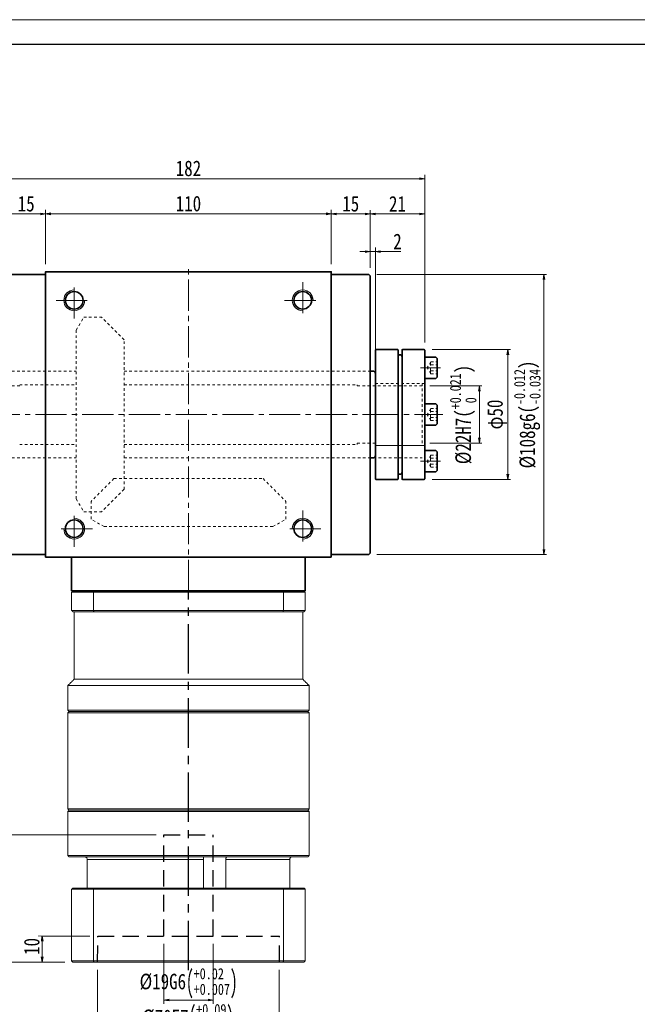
# Model space of a CAD drawing. Header units: millimetres. Extents: x -4 to 815, y 0 to 569.
# Tile 3 of 4: x 148 to 386, y 190 to 569. Entities that reach past the tile are written whole.
import ezdxf

# ---------------------------------------------------------------- set-up
doc = ezdxf.new("R2010")
doc.units = ezdxf.units.MM
for name, pattern in [('CENTER2', [28.575, 19.05, -3.175, 3.175, -3.175]), ('DASHED2', [9.525, 6.35, -3.175]), ('点画线', [18, 12, -2, 2, -2]), ('虚线', [2, 1, -1])]:
    doc.linetypes.add(name, pattern=pattern)
doc.layers.add('3中心线层', color=1, linetype='CENTER2')
doc.layers.add('4虚线层', color=6, linetype='DASHED2')
for name, color, linetype, lineweight in [('EB0', 7, 'Continuous', 35), ('中心线层', 1, '点画线', 18), ('图框_外框线', 7, 'Continuous', 18), ('尺寸线层', 3, 'Continuous', 18), ('粗实线层', 7, 'Continuous', 35), ('虚线层', 6, '虚线', 18)]:
    doc.layers.add(name, color=color, linetype=linetype, lineweight=lineweight)
doc.styles.add('宋体', font='SimSun.ttf', dxfattribs={"width": 0.8})
doc.dimstyles.new('A水平标注$0', dxfattribs={"dimtxt": 3.5, "dimasz": 2, "dimexe": 1.5, "dimexo": 3, "dimgap": 1.1, "dimtad": 1, "dimtoh": 1, "dimdec": 4, "dimdsep": 46, "dimtxsty": '宋体', "dimblk": 'OPEN', "dimcen": 3, "dimclrd": 3, "dimclre": 3, "dimclrt": 6, "dimadec": 0, "dimazin": 0, "dimtm": 1e-09, "dimtfac": 1, "dimtdec": 4, "dimtix": 1, "dimtmove": 0, "dimatfit": 3, "dimldrblk": 'OPEN', "dimfxl": 0, "dimlwd": 13, "dimlwe": 13, "dimarcsym": 0})
doc.dimstyles.new('D直径标注φ25', dxfattribs={"dimtxt": 3.5, "dimasz": 2, "dimexe": 1, "dimexo": 3, "dimtad": 1, "dimtoh": 1, "dimdec": 1, "dimdsep": 46, "dimtxsty": '宋体', "dimblk": 'OPEN', "dimcen": 3, "dimclrd": 3, "dimclre": 3, "dimclrt": 130, "dimadec": 0, "dimazin": 0, "dimtm": 1e-09, "dimtfac": 1, "dimtdec": 1, "dimtmove": 0, "dimatfit": 0, "dimldrblk": 'OPEN', "dimfxl": 0, "dimlwd": 13, "dimlwe": 13, "dimarcsym": 0})

# ---------------------------------------------------------------- blocks, each defined once
blk = doc.blocks.new('_Open')
at = {"color": 0, "linetype": 'ByBlock', "lineweight": -2}
for p, q in [((-1, 0.17), (0, 0)), ((-1, -0.17), (0, 0)), ((0, 0), (-1, 0))]:
    blk.add_line(p, q, dxfattribs=at)
blk = doc.blocks.new('*D17')
at = {"layer": 'Defpoints', "color": 0, "transparency": 16777216}
for p in [(303.37, 428.21), (303.37, 406.21), (325.41, 406.21)]:
    blk.add_point(p, dxfattribs=at)
at = {"layer": '尺寸线层', "color": 3, "lineweight": 13, "transparency": 16777216}
for p, q in [((306.37, 428.21), (326.41, 428.21)), ((325.41, 426.21), (325.41, 408.21)), ((306.37, 406.21), (326.41, 406.21))]:
    blk.add_line(p, q, dxfattribs=at)
at = {"layer": '尺寸线层', "color": 3, "lineweight": 13, "transparency": 16777216, "xscale": 2, "yscale": 2, "zscale": 2}
for p, rotation in [((325.41, 428.21), 90), ((325.41, 406.21), 270)]:
    blk.add_blockref('_Open', p, dxfattribs=dict(at, rotation=rotation))
at = {"layer": '尺寸线层', "color": 130, "transparency": 16777216, "insert": (319.17, 417.21), "char_height": 6, "attachment_point": 5, "rotation": 90, "style": '宋体'}
blk.add_mtext('{\\A1;\\A1;%%C22H7({\\H0.707107x;\\S+0.021^  0;})}', dxfattribs=at)
blk = doc.blocks.new('34fhh_1')
at = {"layer": '中心线层'}
blk.add_line((1.59, 0), (-6.07, 0), dxfattribs=at)
at = {"layer": '粗实线层'}
for p, q in [((0, 4.14), (-3.99, 4.14)), ((0, -4.14), (0, 4.14)), ((-4.82, 3.31), (-4.82, -3.31)), ((-3.99, -4.14), (0, -4.14))]:
    blk.add_line(p, q, dxfattribs=at)
for centre, start, end in [((-3.99, 3.31), 90, 180), ((-3.99, -3.31), 180, 270)]:
    blk.add_arc(centre, 0.828, start, end, dxfattribs=at)
at = {"layer": '虚线层'}
for p, q in [((-2.32, 2.31), (-4.82, 2.31)), ((-2.32, 1.15), (-4.82, 1.15)), ((-2.32, 2.31), (-0.99, 0)), ((-2.32, -2.31), (-0.99, 0)), ((-2.32, -1.15), (-4.82, -1.15)), ((-2.32, -2.31), (-4.82, -2.31))]:
    blk.add_line(p, q, dxfattribs=at)
for centre, radius, start, end in [((-3.47, 1.73), 1.29, 333.4349, 26.5651), ((-6.71, 0), 4.54, 345.2529, 14.7471), ((-3.47, -1.73), 1.29, 333.4349, 26.5651)]:
    blk.add_arc(centre, radius, start, end, dxfattribs=at)
blk = doc.blocks.new('zjt-090_1')
at = {"color": 7, "linetype": 'Continuous'}
for p, q in [((-19, -24.85), (-19, 24.85)), ((-10.41, 25), (-18.85, 25)), ((-10.26, 24.85), (-10.26, 0)), ((-8.74, 24.85), (-8.74, -24.85)), ((-0.15, 25), (-8.59, 25)), ((0, 24.85), (0, 0)), ((-10.26, 0), (-10.26, -24.85)), ((0, 0), (0, -24.85)), ((-18.85, -25), (-10.41, -25)), ((-8.59, -25), (-0.15, -25))]:
    blk.add_line(p, q, dxfattribs=at)
for centre, radius, start, end in [((-18.85, 24.85), 0.15, 90, 180), ((-10.41, 24.85), 0.15, 0, 90), ((-9.5, 22.25), 0.76, 0, 180), ((-8.59, 24.85), 0.15, 90, 180), ((-0.15, 24.85), 0.15, 0, 90), ((-9.5, -22.25), 0.76, 180, 0), ((-18.85, -24.85), 0.15, 180, 270), ((-10.41, -24.85), 0.15, 270, 0), ((-8.59, -24.85), 0.15, 180, 270), ((-0.15, -24.85), 0.15, 270, 0)]:
    blk.add_arc(centre, radius, start, end, dxfattribs=at)
at = {"layer": '中心线层'}
blk.add_line((3, 0), (-25.94, 0), dxfattribs=at)
at = {"layer": '粗实线层', "color": 6, "linetype": '虚线', "lineweight": 18}
for p, q in [((0, 12), (-19, 12)), ((0, -12), (-19, -12))]:
    blk.add_line(p, q, dxfattribs=at)
at = {"layer": '粗实线层'}
for p in [(-19, 18), (-19, 0)]:
    blk.add_blockref('34fhh_1', p, dxfattribs=at)
at = {"layer": '粗实线层', "xscale": -0.9999999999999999, "rotation": 180}
blk.add_blockref('34fhh_1', (-19, -18), dxfattribs=at)
blk = doc.blocks.new('*D18')
at = {"layer": 'Defpoints', "color": 0, "transparency": 16777216}
for p in [(304.22, 442.21), (304.22, 392.21), (336.37, 392.21)]:
    blk.add_point(p, dxfattribs=at)
at = {"layer": '尺寸线层', "color": 3, "lineweight": 13, "transparency": 16777216}
for p, q in [((307.22, 442.21), (337.37, 442.21)), ((336.37, 440.21), (336.37, 394.21)), ((307.22, 392.21), (337.37, 392.21))]:
    blk.add_line(p, q, dxfattribs=at)
at = {"layer": '尺寸线层', "color": 3, "lineweight": 13, "transparency": 16777216, "xscale": 2, "yscale": 2, "zscale": 2}
for p, rotation in [((336.37, 442.21), 90), ((336.37, 392.21), 270)]:
    blk.add_blockref('_Open', p, dxfattribs=dict(at, rotation=rotation))
at = {"layer": '尺寸线层', "color": 130, "transparency": 16777216, "insert": (332.23, 417.21), "char_height": 6, "attachment_point": 5, "rotation": 90, "style": '宋体', "bg_fill": 3, "box_fill_scale": 1.1, "bg_fill_color": 257, "bg_fill_transparency": 0}
blk.add_mtext('φ50', dxfattribs=at)
blk = doc.blocks.new('*D19')
at = {"layer": 'Defpoints', "color": 0, "transparency": 16777216}
for p in [(282.87, 471.21), (282.87, 363.21), (350.3, 363.21)]:
    blk.add_point(p, dxfattribs=at)
at = {"layer": '尺寸线层', "color": 3, "lineweight": 13, "transparency": 16777216}
for p, q in [((285.87, 471.21), (351.3, 471.21)), ((350.3, 469.21), (350.3, 365.21)), ((285.87, 363.21), (351.3, 363.21))]:
    blk.add_line(p, q, dxfattribs=at)
at = {"layer": '尺寸线层', "color": 3, "lineweight": 13, "transparency": 16777216, "xscale": 2, "yscale": 2, "zscale": 2}
for p, rotation in [((350.3, 471.21), 90), ((350.3, 363.21), 270)]:
    blk.add_blockref('_Open', p, dxfattribs=dict(at, rotation=rotation))
at = {"layer": '尺寸线层', "color": 130, "transparency": 16777216, "insert": (343.87, 417.21), "char_height": 6, "attachment_point": 5, "rotation": 90, "style": '宋体', "bg_fill": 3, "box_fill_scale": 1.1, "bg_fill_color": 257, "bg_fill_transparency": 0}
blk.add_mtext('{\\A1;\\A1;%%C108g6({\\H0.707107x;\\S-0.012^ -0.034;})}', dxfattribs=at)
blk = doc.blocks.new('*D22')
at = {"layer": 'Defpoints', "color": 0, "transparency": 16777216}
for p in [(143.37, 494.5), (143.37, 470.71), (158.37, 472.21)]:
    blk.add_point(p, dxfattribs=at)
at = {"layer": '尺寸线层', "color": 3, "lineweight": 13, "transparency": 16777216}
for p, q in [((143.37, 473.71), (143.37, 496)), ((156.37, 494.5), (145.37, 494.5)), ((158.37, 475.21), (158.37, 496))]:
    blk.add_line(p, q, dxfattribs=at)
at = {"layer": '尺寸线层', "color": 3, "lineweight": 13, "transparency": 16777216, "xscale": 2, "yscale": 2, "zscale": 2, "rotation": 180}
blk.add_blockref('_Open', (143.37, 494.5), dxfattribs=at)
at = {"layer": '尺寸线层', "color": 3, "lineweight": 13, "transparency": 16777216, "xscale": 2, "yscale": 2, "zscale": 2}
blk.add_blockref('_Open', (158.37, 494.5), dxfattribs=at)
at = {"layer": '尺寸线层', "color": 6, "transparency": 16777216, "insert": (150.87, 498.41), "char_height": 6, "attachment_point": 5, "style": '宋体', "bg_fill": 3, "box_fill_scale": 1.1, "bg_fill_color": 257, "bg_fill_transparency": 0}
blk.add_mtext('15', dxfattribs=at)
blk = doc.blocks.new('*D23')
at = {"layer": 'Defpoints', "color": 0, "transparency": 16777216}
for p in [(268.37, 494.54), (158.37, 472.21), (268.37, 472.21)]:
    blk.add_point(p, dxfattribs=at)
at = {"layer": '尺寸线层', "color": 3, "lineweight": 13, "transparency": 16777216}
for p, q in [((158.37, 475.21), (158.37, 496.04)), ((160.37, 494.54), (266.37, 494.54)), ((268.37, 475.21), (268.37, 496.04))]:
    blk.add_line(p, q, dxfattribs=at)
at = {"layer": '尺寸线层', "color": 3, "lineweight": 13, "transparency": 16777216, "xscale": 2, "yscale": 2, "zscale": 2, "rotation": 180}
blk.add_blockref('_Open', (158.37, 494.54), dxfattribs=at)
at = {"layer": '尺寸线层', "color": 3, "lineweight": 13, "transparency": 16777216, "xscale": 2, "yscale": 2, "zscale": 2}
blk.add_blockref('_Open', (268.37, 494.54), dxfattribs=at)
at = {"layer": '尺寸线层', "color": 6, "transparency": 16777216, "insert": (213.37, 498.47), "char_height": 6, "attachment_point": 5, "style": '宋体', "bg_fill": 3, "box_fill_scale": 1.1, "bg_fill_color": 257, "bg_fill_transparency": 0}
blk.add_mtext('110', dxfattribs=at)
blk = doc.blocks.new('*D25')
at = {"layer": 'Defpoints', "color": 0, "transparency": 16777216}
for p in [(122.37, 508.1), (122.37, 442.06), (304.37, 442.01)]:
    blk.add_point(p, dxfattribs=at)
at = {"layer": '尺寸线层', "color": 3, "lineweight": 13, "transparency": 16777216}
for p, q in [((122.37, 445.06), (122.37, 509.6)), ((304.37, 445.01), (304.37, 509.6)), ((302.37, 508.1), (124.37, 508.1))]:
    blk.add_line(p, q, dxfattribs=at)
at = {"layer": '尺寸线层', "color": 3, "lineweight": 13, "transparency": 16777216, "xscale": 2, "yscale": 2, "zscale": 2, "rotation": 180}
blk.add_blockref('_Open', (122.37, 508.1), dxfattribs=at)
at = {"layer": '尺寸线层', "color": 3, "lineweight": 13, "transparency": 16777216, "xscale": 2, "yscale": 2, "zscale": 2}
blk.add_blockref('_Open', (304.37, 508.1), dxfattribs=at)
at = {"layer": '尺寸线层', "color": 6, "transparency": 16777216, "insert": (213.37, 512.04), "char_height": 6, "attachment_point": 5, "style": '宋体', "bg_fill": 3, "box_fill_scale": 1.1, "bg_fill_color": 257, "bg_fill_transparency": 0}
blk.add_mtext('182', dxfattribs=at)
blk = doc.blocks.new('*D27')
at = {"layer": 'Defpoints', "color": 0, "transparency": 16777216}
for p in [(283.37, 494.5), (268.37, 472.21), (283.37, 470.71)]:
    blk.add_point(p, dxfattribs=at)
at = {"layer": '尺寸线层', "color": 3, "lineweight": 13, "transparency": 16777216}
for p, q in [((268.37, 475.21), (268.37, 496)), ((270.37, 494.5), (281.37, 494.5)), ((283.37, 473.71), (283.37, 496))]:
    blk.add_line(p, q, dxfattribs=at)
at = {"layer": '尺寸线层', "color": 3, "lineweight": 13, "transparency": 16777216, "xscale": 2, "yscale": 2, "zscale": 2, "rotation": 180}
blk.add_blockref('_Open', (268.37, 494.5), dxfattribs=at)
at = {"layer": '尺寸线层', "color": 3, "lineweight": 13, "transparency": 16777216, "xscale": 2, "yscale": 2, "zscale": 2}
blk.add_blockref('_Open', (283.37, 494.5), dxfattribs=at)
at = {"layer": '尺寸线层', "color": 6, "transparency": 16777216, "insert": (275.87, 498.41), "char_height": 6, "attachment_point": 5, "style": '宋体', "bg_fill": 3, "box_fill_scale": 1.1, "bg_fill_color": 257, "bg_fill_transparency": 0}
blk.add_mtext('15', dxfattribs=at)
blk = doc.blocks.new('*D28')
at = {"layer": 'Defpoints', "color": 0, "transparency": 16777216}
for p in [(285.37, 480.01), (283.37, 470.71), (285.37, 432.96)]:
    blk.add_point(p, dxfattribs=at)
at = {"layer": '尺寸线层', "color": 3, "lineweight": 13, "transparency": 16777216}
for p, q in [((281.37, 480.01), (279.37, 480.01)), ((283.37, 473.71), (283.37, 481.51)), ((283.37, 480.01), (285.37, 480.01)), ((285.37, 435.96), (285.37, 481.51)), ((291.54, 480.01), (287.37, 480.01)), ((295.2, 480.01), (291.54, 480.01))]:
    blk.add_line(p, q, dxfattribs=at)
at = {"layer": '尺寸线层', "color": 3, "lineweight": 13, "transparency": 16777216, "xscale": 2, "yscale": 2, "zscale": 2}
blk.add_blockref('_Open', (283.37, 480.01), dxfattribs=at)
at = {"layer": '尺寸线层', "color": 3, "lineweight": 13, "transparency": 16777216, "xscale": 2, "yscale": 2, "zscale": 2, "rotation": 180}
blk.add_blockref('_Open', (285.37, 480.01), dxfattribs=at)
at = {"layer": '尺寸线层', "color": 6, "transparency": 16777216, "insert": (293.87, 483.91), "char_height": 6, "attachment_point": 5, "style": '宋体', "bg_fill": 3, "box_fill_scale": 1.1, "bg_fill_color": 257, "bg_fill_transparency": 0}
blk.add_mtext('2', dxfattribs=at)
blk = doc.blocks.new('*D29')
at = {"layer": 'Defpoints', "color": 0, "transparency": 16777216}
for p in [(304.37, 494.5), (283.37, 470.71), (304.37, 442.06)]:
    blk.add_point(p, dxfattribs=at)
at = {"layer": '尺寸线层', "color": 3, "lineweight": 13, "transparency": 16777216}
for p, q in [((283.37, 473.71), (283.37, 496)), ((285.37, 494.5), (302.37, 494.5)), ((304.37, 445.06), (304.37, 496))]:
    blk.add_line(p, q, dxfattribs=at)
at = {"layer": '尺寸线层', "color": 3, "lineweight": 13, "transparency": 16777216, "xscale": 2, "yscale": 2, "zscale": 2, "rotation": 180}
blk.add_blockref('_Open', (283.37, 494.5), dxfattribs=at)
at = {"layer": '尺寸线层', "color": 3, "lineweight": 13, "transparency": 16777216, "xscale": 2, "yscale": 2, "zscale": 2}
blk.add_blockref('_Open', (304.37, 494.5), dxfattribs=at)
at = {"layer": '尺寸线层', "color": 6, "transparency": 16777216, "insert": (293.87, 498.41), "char_height": 6, "attachment_point": 5, "style": '宋体', "bg_fill": 3, "box_fill_scale": 1.1, "bg_fill_color": 257, "bg_fill_transparency": 0}
blk.add_mtext('21', dxfattribs=at)
blk = doc.blocks.new('*D37')
at = {"layer": 'Defpoints', "color": 0, "transparency": 16777216}
for p in [(178.37, 206.21), (248.37, 206.21), (248.37, 177.73)]:
    blk.add_point(p, dxfattribs=at)
at = {"layer": '尺寸线层', "color": 3, "lineweight": 13, "transparency": 16777216}
for p, q in [((178.37, 203.21), (178.37, 176.23)), ((248.37, 203.21), (248.37, 176.23)), ((180.37, 177.73), (246.37, 177.73))]:
    blk.add_line(p, q, dxfattribs=at)
at = {"layer": '尺寸线层', "color": 3, "lineweight": 13, "transparency": 16777216, "xscale": 2, "yscale": 2, "zscale": 2, "rotation": 180}
blk.add_blockref('_Open', (178.37, 177.73), dxfattribs=at)
at = {"layer": '尺寸线层', "color": 3, "lineweight": 13, "transparency": 16777216, "xscale": 2, "yscale": 2, "zscale": 2}
blk.add_blockref('_Open', (248.37, 177.73), dxfattribs=at)
at = {"layer": '尺寸线层', "color": 6, "transparency": 16777216, "insert": (213.21, 184.19), "char_height": 6, "attachment_point": 5, "style": '宋体', "bg_fill": 3, "box_fill_scale": 1.1, "bg_fill_color": 257, "bg_fill_transparency": 0}
blk.add_mtext('{\\A1;{%%c70}{}{E7\\H0.7143x;{\\H2x;\\W0.5;(}\\S+0.09^ +0.06;{\\H2x;\\W0.5;)}}}', dxfattribs=at)
blk = doc.blocks.new('*D38')
at = {"layer": 'Defpoints', "color": 0, "transparency": 16777216}
for p in [(203.91, 216.21), (222.91, 216.21), (222.91, 191.53)]:
    blk.add_point(p, dxfattribs=at)
at = {"layer": '尺寸线层', "color": 3, "lineweight": 13, "transparency": 16777216}
for p, q in [((203.91, 213.21), (203.91, 190.03)), ((222.91, 213.21), (222.91, 190.03)), ((205.91, 191.53), (220.91, 191.53))]:
    blk.add_line(p, q, dxfattribs=at)
at = {"layer": '尺寸线层', "color": 3, "lineweight": 13, "transparency": 16777216, "xscale": 2, "yscale": 2, "zscale": 2, "rotation": 180}
blk.add_blockref('_Open', (203.91, 191.53), dxfattribs=at)
at = {"layer": '尺寸线层', "color": 3, "lineweight": 13, "transparency": 16777216, "xscale": 2, "yscale": 2, "zscale": 2}
blk.add_blockref('_Open', (222.91, 191.53), dxfattribs=at)
at = {"layer": '尺寸线层', "color": 6, "transparency": 16777216, "insert": (213.41, 197.99), "char_height": 6, "attachment_point": 5, "style": '宋体'}
blk.add_mtext('{\\A1;{%%c19}{}{G6\\H0.7143x;{\\H2x;\\W0.5;(}\\S+0.02^ +0.007;{\\H2x;\\W0.5;)}}}', dxfattribs=at)
blk = doc.blocks.new('*D39')
at = {"layer": 'Defpoints', "color": 0, "transparency": 16777216}
for p in [(178.41, 216.21), (157.03, 206.21), (168.77, 206.21)]:
    blk.add_point(p, dxfattribs=at)
at = {"layer": '尺寸线层', "color": 3, "lineweight": 13, "transparency": 16777216}
for p, q in [((175.41, 216.21), (155.53, 216.21)), ((157.03, 214.21), (157.03, 208.21)), ((165.77, 206.21), (155.53, 206.21))]:
    blk.add_line(p, q, dxfattribs=at)
at = {"layer": '尺寸线层', "color": 3, "lineweight": 13, "transparency": 16777216, "xscale": 2, "yscale": 2, "zscale": 2}
for p, rotation in [((157.03, 216.21), 90), ((157.03, 206.21), 270)]:
    blk.add_blockref('_Open', p, dxfattribs=dict(at, rotation=rotation))
at = {"layer": '尺寸线层', "color": 6, "transparency": 16777216, "insert": (153.03, 212.21), "char_height": 6, "attachment_point": 5, "rotation": 90, "style": '宋体', "bg_fill": 3, "box_fill_scale": 1.1, "bg_fill_color": 256, "bg_fill_true_color": 13158600, "bg_fill_transparency": 0}
blk.add_mtext('10', dxfattribs=at)
blk = doc.blocks.new('*D40')
at = {"layer": 'Defpoints', "color": 0, "transparency": 16777216}
for p in [(203.87, 255.21), (141.89, 206.21), (168.77, 206.21)]:
    blk.add_point(p, dxfattribs=at)
at = {"layer": '尺寸线层', "color": 3, "lineweight": 13, "transparency": 16777216}
for p, q in [((200.87, 255.21), (140.39, 255.21)), ((141.89, 253.21), (141.89, 208.21)), ((165.77, 206.21), (140.39, 206.21))]:
    blk.add_line(p, q, dxfattribs=at)
at = {"layer": '尺寸线层', "color": 3, "lineweight": 13, "transparency": 16777216, "xscale": 2, "yscale": 2, "zscale": 2}
for p, rotation in [((141.89, 255.21), 90), ((141.89, 206.21), 270)]:
    blk.add_blockref('_Open', p, dxfattribs=dict(at, rotation=rotation))
at = {"layer": '尺寸线层', "color": 6, "transparency": 16777216, "insert": (137.96, 230.71), "char_height": 6, "attachment_point": 5, "rotation": 90, "style": '宋体', "bg_fill": 3, "box_fill_scale": 1.1, "bg_fill_color": 257, "bg_fill_transparency": 0}
blk.add_mtext('49', dxfattribs=at)

msp = doc.modelspace()

# ---------------------------------------------------------------- linework, layer by layer
at = {"color": 7, "linetype": 'Continuous', "lineweight": 15}
for p, q in [((176.95519, 349.21016), (168.86947, 349.21016)), ((249.78375, 349.21016), (176.95519, 349.21016)), ((257.86947, 349.21016), (249.78375, 349.21016)), ((168.36947, 348.71016), (176.77712, 348.71016)), ((168.36947, 341.71016), (168.36947, 348.71016)), ((176.77712, 348.71016), (176.77712, 341.71016)), ((176.77712, 348.71016), (249.96182, 348.71016)), ((249.96182, 348.71016), (258.36947, 348.71016)), ((249.96182, 341.71016), (249.96182, 348.71016)), ((258.36947, 348.71016), (258.36947, 341.71016)), ((176.77712, 341.71016), (168.36947, 341.71016)), ((249.96182, 341.71016), (176.77712, 341.71016)), ((258.36947, 341.71016), (249.96182, 341.71016)), ((168.86947, 341.21016), (176.95519, 341.21016)), ((176.95519, 341.21016), (249.78375, 341.21016)), ((249.78375, 341.21016), (257.86947, 341.21016)), ((257.36947, 315.21016), (169.36947, 315.21016)), ((259.86947, 312.71016), (166.86947, 312.71016)), ((259.86947, 303.21016), (166.86947, 303.21016)), ((166.86947, 302.21016), (213.36947, 302.21016)), ((213.36947, 302.71016), (167.36947, 302.71016)), ((167.36947, 302.71016), (259.36947, 302.71016)), ((259.36947, 302.71016), (213.36947, 302.71016)), ((213.36947, 302.21016), (259.86947, 302.21016)), ((259.86947, 265.21016), (166.86947, 265.21016)), ((166.86947, 264.21016), (213.36947, 264.21016)), ((167.36947, 264.71016), (259.36947, 264.71016)), ((213.36947, 264.71016), (167.36947, 264.71016)), ((259.36947, 264.71016), (213.36947, 264.71016)), ((213.36947, 264.21016), (259.86947, 264.21016)), ((259.86947, 247.21016), (166.86947, 247.21016)), ((167.36947, 246.71016), (259.36947, 246.71016)), ((174.3687, 245.71016), (219.1979, 245.71016)), ((174.3687, 234.71016), (174.3687, 245.71016)), ((219.1979, 245.71016), (219.1979, 234.71016)), ((227.72932, 234.71016), (227.72932, 245.71016)), ((227.72932, 245.71016), (252.37024, 245.71016)), ((252.37024, 245.71016), (252.37024, 234.71016)), ((168.36947, 234.31016), (176.77712, 234.31016)), ((168.36947, 234.31016), (168.36947, 206.61016)), ((176.9195, 234.71016), (168.76947, 234.71016)), ((176.77712, 234.31016), (249.96182, 234.31016)), ((176.77712, 234.31016), (176.77712, 206.61016)), ((249.81944, 234.71016), (176.9195, 234.71016)), ((257.96947, 234.71016), (249.81944, 234.71016)), ((249.96182, 234.31016), (249.96182, 206.61016)), ((249.96182, 234.31016), (258.36947, 234.31016)), ((258.36947, 234.31016), (258.36947, 206.61016)), ((176.77712, 206.61016), (168.36947, 206.61016)), ((168.76947, 206.21016), (176.9195, 206.21016)), ((249.96182, 206.61016), (176.77712, 206.61016)), ((176.9195, 206.21016), (249.81944, 206.21016)), ((249.81944, 206.21016), (257.96947, 206.21016)), ((258.36947, 206.61016), (249.96182, 206.61016))]:
    msp.add_line(p, q, dxfattribs=at)
for points in [[(168.86947, 349.21016), (168.36947, 348.71016)], [(176.95519, 349.21016), (176.77712, 348.71016)], [(249.78375, 349.21016), (249.96182, 348.71016)], [(257.86947, 349.21016), (258.36947, 348.71016)], [(168.36947, 341.71016), (168.86947, 341.21016)], [(176.77712, 341.71016), (176.95519, 341.21016)], [(249.96182, 341.71016), (249.78375, 341.21016)], [(257.86947, 341.21016), (258.36947, 341.71016)], [(169.36947, 315.21016), (169.36947, 341.21016)], [(257.36947, 341.21016), (257.36947, 315.21016)], [(166.86947, 312.71016), (169.36947, 315.21016)], [(257.36947, 315.21016), (259.86947, 312.71016)], [(166.86947, 303.21016), (166.86947, 312.71016)], [(259.86947, 312.71016), (259.86947, 303.21016)], [(167.36947, 302.71016), (166.86947, 303.21016)], [(166.86947, 302.21016), (167.36947, 302.71016)], [(166.86947, 265.21016), (166.86947, 302.21016)], [(259.86947, 303.21016), (259.36947, 302.71016)], [(259.36947, 302.71016), (259.86947, 302.21016)], [(259.86947, 302.21016), (259.86947, 265.21016)], [(167.36947, 264.71016), (166.86947, 265.21016)], [(166.86947, 264.21016), (167.36947, 264.71016)], [(166.86947, 247.21016), (166.86947, 264.21016)], [(259.86947, 265.21016), (259.36947, 264.71016)], [(259.36947, 264.71016), (259.86947, 264.21016)], [(259.86947, 264.21016), (259.86947, 247.21016)], [(167.36947, 246.71016), (166.86947, 247.21016)], [(259.86947, 247.21016), (259.36947, 246.71016)], [(168.36947, 234.31016), (168.76947, 234.71016)], [(176.77712, 234.31016), (176.9195, 234.71016)], [(249.96182, 234.31016), (249.81944, 234.71016)], [(257.96947, 234.71016), (258.36947, 234.31016)], [(168.36947, 206.61016), (168.76947, 206.21016)], [(176.9195, 206.21016), (176.77712, 206.61016)], [(249.81944, 206.21016), (249.96182, 206.61016)], [(257.96947, 206.21016), (258.36947, 206.61016)]]:
    msp.add_open_spline(points, degree=1, dxfattribs=at)
for points, knots in [([(174.3687, 245.71016), (174.35847, 245.82024), (174.33801, 246.04038), (174.17843, 246.33527), (173.93921, 246.5632), (173.66173, 246.69095), (173.47122, 246.70458), (173.39324, 246.71016)], [0, 0, 0, 0, 0.20903468, 0.41802702, 0.631427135, 0.849138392, 1, 1, 1, 1]), ([(227.72932, 245.71016), (227.73594, 245.82024), (227.7492, 246.04038), (227.84853, 246.33527), (227.98498, 246.5632), (228.12664, 246.69095), (228.20916, 246.70458), (228.24294, 246.71016)], [0, 0, 0, 0, 0.20903468, 0.41802702, 0.631427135, 0.849138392, 1, 1, 1, 1]), ([(253.3457, 246.71016), (253.3288, 246.70988), (253.20349, 246.70781), (252.97126, 246.65447), (252.6906, 246.47923), (252.4817, 246.21581), (252.38214, 245.94196), (252.37327, 245.76915), (252.37024, 245.71016)], [0, 0, 0, 0, 0.032681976, 0.242401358, 0.454080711, 0.670711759, 0.887588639, 1, 1, 1, 1]), ([(219.16788, 246.58663), (219.16741, 246.57916), (219.16444, 246.53207), (219.17708, 246.34889), (219.19325, 246.05589), (219.19635, 245.82542), (219.1979, 245.71016)], [0, 0, 0, 0, 0.058585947, 0.369068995, 0.684466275, 1, 1, 1, 1])]:
    msp.add_open_spline(points, degree=3, knots=knots, dxfattribs=at)
at = {"layer": '3中心线层'}
msp.add_line((213.37286, 203.08992), (213.37036, 349.21016), dxfattribs=at)
at = {"layer": '4虚线层'}
for p, q in [((203.87192, 255.21016), (222.87192, 255.21016)), ((203.91474, 216.20971), (203.87192, 255.21016)), ((222.91474, 216.20971), (222.87192, 255.21016)), ((178.3728, 206.21016), (178.41474, 216.20971)), ((178.41474, 216.20971), (248.41474, 216.20971)), ((248.3728, 206.21016), (248.41474, 216.20971))]:
    msp.add_line(p, q, dxfattribs=at)
at = {"layer": 'EB0'}
for p, q in [((258.37036, 349.21016), (168.37036, 349.21016)), ((253.37036, 349.21016), (258.37036, 349.21016))]:
    msp.add_line(p, q, dxfattribs=at)
at = {"layer": '中心线层'}
for p, q in [((213.37036, 349.21016), (213.37036, 475.21016)), ((169.37036, 454.21016), (169.37036, 468.21016)), ((257.37036, 468.21016), (257.37036, 454.21016)), ((162.37036, 461.21016), (176.37036, 461.21016)), ((250.37036, 461.21016), (264.37036, 461.21016)), ((118.4527, 417.21016), (289.38203, 417.21016)), ((169.37036, 366.21016), (169.37036, 380.21016)), ((257.37036, 380.21016), (257.37036, 366.21016)), ((176.37036, 373.21016), (162.37036, 373.21016)), ((264.37036, 373.21016), (250.37036, 373.21016))]:
    msp.add_line(p, q, dxfattribs=at)
at = {"layer": '粗实线层'}
for p, q in [((158.37036, 471.21016), (143.87036, 471.21016)), ((268.37036, 471.21016), (282.87036, 471.21016)), ((282.87036, 471.21016), (283.37036, 470.71016)), ((283.37036, 470.71016), (283.37036, 363.71016)), ((283.37036, 433.96016), (284.37036, 433.96016)), ((283.37036, 433.96016), (284.37036, 433.96016)), ((285.37036, 432.96016), (285.37036, 401.46016)), ((285.37036, 432.96016), (285.37036, 401.46016)), ((283.37036, 400.46016), (284.37036, 400.46016)), ((283.37036, 400.46016), (284.37036, 400.46016)), ((158.37036, 363.21016), (143.87036, 363.21016)), ((168.37036, 362.21016), (258.37036, 362.21016)), ((168.37036, 349.21016), (168.37036, 362.21016)), ((168.37036, 362.21016), (258.37036, 362.21016)), ((258.37036, 349.21016), (258.37036, 362.21016)), ((268.37036, 363.21016), (282.87036, 363.21016)), ((283.37036, 363.71016), (282.87036, 363.21016))]:
    msp.add_line(p, q, dxfattribs=at)
at = {"layer": '粗实线层', "color": 6, "linetype": '虚线', "lineweight": 18}
for p, q in [((170.17036, 449.71016), (173.05711, 454.71016)), ((173.05711, 454.71016), (179.883, 454.71016)), ((188.57036, 446.0228), (179.883, 454.71016)), ((170.17036, 449.71016), (170.17036, 384.71016)), ((188.57036, 388.39752), (188.57036, 446.0228)), ((143.37036, 433.96016), (170.17036, 433.96016)), ((188.57036, 433.96016), (283.37036, 433.96016)), ((285.37036, 429.21016), (303.37036, 429.21016)), ((303.37036, 429.21016), (303.37036, 405.21016)), ((123.37036, 428.21016), (148.37036, 428.21016)), ((148.37036, 428.71016), (170.17036, 428.71016)), ((188.57036, 428.71016), (278.37036, 428.71016)), ((278.37036, 428.21016), (278.37036, 428.71016)), ((278.37036, 428.21016), (303.37036, 428.21016)), ((278.37036, 406.21016), (285.37036, 406.21016)), ((278.37036, 406.21016), (278.37036, 405.71016)), ((148.37036, 405.71016), (170.17036, 405.71016)), ((188.57036, 405.71016), (278.37036, 405.71016)), ((303.37036, 405.21016), (285.37036, 405.21016)), ((143.37036, 400.46016), (170.17036, 400.46016)), ((188.57036, 400.46016), (303.37036, 400.46016)), ((184.65772, 392.51016), (175.87036, 383.7228)), ((184.65772, 392.51016), (242.083, 392.51016)), ((242.083, 392.51016), (250.87036, 383.7228)), ((188.57036, 388.39752), (179.883, 379.71016)), ((170.17036, 384.71016), (173.05711, 379.71016)), ((175.87036, 376.89691), (175.87036, 383.7228)), ((250.87036, 376.89691), (250.87036, 383.7228)), ((173.05711, 379.71016), (179.883, 379.71016)), ((180.87036, 374.01016), (175.87036, 376.89691)), ((245.87036, 374.01016), (250.87036, 376.89691)), ((245.87036, 374.01016), (180.87036, 374.01016))]:
    msp.add_line(p, q, dxfattribs=at)
at = {"layer": '粗实线层'}
for points in [[(158.37036, 362.21016), (158.37036, 472.21016)], [(158.37036, 471.61016), (158.37036, 472.21016), (268.37036, 472.21016), (268.37036, 471.61016)], [(268.37036, 362.21016), (268.37036, 472.21016)], [(268.37036, 362.21016), (158.37036, 362.21016)]]:
    msp.add_lwpolyline(points, dxfattribs=at)
for centre in [(169.37036, 461.21016), (257.37036, 461.21016), (169.37036, 373.21016), (257.37036, 373.21016)]:
    msp.add_circle(centre, 3.4, dxfattribs=at)
at = {"layer": '粗实线层', "lineweight": 18}
for centre, start, end in [((169.37036, 461.21016), 90, 360), ((257.37036, 461.21016), 0, 270), ((169.37036, 373.21016), 180, 90), ((257.37036, 373.21016), 270, 180)]:
    msp.add_arc(centre, 4, start, end, dxfattribs=at)
at = {"layer": '粗实线层'}
for centre, start, end in [((284.37036, 432.96016), 0, 90), ((284.37036, 432.96016), 360, 90), ((284.37036, 401.46016), 270, 0), ((284.37036, 401.46016), 270, 0)]:
    msp.add_arc(centre, 1, start, end, dxfattribs=at)

# ---------------------------------------------------------------- block references
at = {"layer": '粗实线层', "xscale": -1}
msp.add_blockref('zjt-090_1', (285.37036, 417.21016), dxfattribs=at)

# ---------------------------------------------------------------- dimensions: what is measured, and where the dimension line sits
at = {"layer": '尺寸线层'}
dim = msp.add_linear_dim(base=(325.40786, 406.21016), p1=(303.37036, 428.21016), p2=(303.37036, 406.21016), angle=270, text='{\\A1;\\A1;%%C22H7({\\H0.707107x;\\S+0.021^  0;})}', dimstyle='D直径标注φ25', override={"dimtxt": 6, "dimgap": 1, "dimpost": 'φ<>', "dimtp": 0.021, "dimtm": 0, "dimtdec": 3, "dimtfill": 0, "dimtzin": 8}, dxfattribs=at)
dim.commit()
dim.dimension.update_dxf_attribs({"geometry": '*D17', "text_midpoint": (325.40786, 417.21016), "dimtype": 160})

# ---------------------------------------------------------------- next in the draw order: dimensions: what is measured, and where the dimension line sits
dim = msp.add_linear_dim(base=(143.37036, 494.49521), p1=(158.37036, 472.21016), p2=(143.37036, 470.71016), dimstyle='A水平标注$0', override={"dimtxt": 6, "dimgap": 1, "dimdec": 1, "dimpost": '<>', "dimblk": 'Open', "dimtvp": 0.1, "dimtfill": 1, "dimtfillclr": 256}, dxfattribs=at)
dim.commit()
dim.dimension.update_dxf_attribs({"geometry": '*D22', "text_midpoint": (150.87036, 494.49521), "dimtype": 160})
dim = msp.add_linear_dim(base=(336.36729, 392.21016), p1=(304.22036, 442.21016), p2=(304.22036, 392.21016), angle=270, dimstyle='D直径标注φ25', override={"dimtxt": 6, "dimgap": 1, "dimpost": 'φ<>'}, dxfattribs=at)
dim.commit()
dim.dimension.update_dxf_attribs({"geometry": '*D18', "text_midpoint": (336.36729, 417.21016), "dimtype": 160})

# ---------------------------------------------------------------- next in the draw order: dimensions: what is measured, and where the dimension line sits
dim = msp.add_linear_dim(base=(268.37036, 494.53976), p1=(158.37036, 472.21016), p2=(268.37036, 472.21016), dimstyle='A水平标注$0', override={"dimtxt": 6, "dimgap": 1, "dimdec": 1, "dimpost": '<>', "dimblk": 'Open', "dimtvp": 0.1, "dimtfill": 1, "dimtfillclr": 256}, dxfattribs=at)
dim.commit()
dim.dimension.update_dxf_attribs({"geometry": '*D23', "text_midpoint": (213.37036, 494.53976), "dimtype": 160})
dim = msp.add_linear_dim(base=(350.29878, 363.21016), p1=(282.87036, 471.21016), p2=(282.87036, 363.21016), angle=270, text='{\\A1;\\A1;%%C108g6({\\H0.707107x;\\S-0.012^ -0.034;})}', dimstyle='D直径标注φ25', override={"dimtxt": 6, "dimgap": 1, "dimpost": 'φ<>', "dimtp": -0.012, "dimtm": 0.034, "dimtdec": 3, "dimtzin": 8}, dxfattribs=at)
dim.commit()
dim.dimension.update_dxf_attribs({"geometry": '*D19', "text_midpoint": (350.29878, 417.21016), "dimtype": 160})

# ---------------------------------------------------------------- next in the draw order: dimensions: what is measured, and where the dimension line sits
dim = msp.add_linear_dim(base=(122.37036, 508.10328), p1=(304.37036, 442.00875), p2=(122.37036, 442.06016), dimstyle='A水平标注$0', override={"dimtxt": 6, "dimgap": 1, "dimdec": 1, "dimpost": '<>', "dimblk": 'Open', "dimtvp": 0.1, "dimtfill": 1, "dimtfillclr": 256}, dxfattribs=at)
dim.commit()
dim.dimension.update_dxf_attribs({"geometry": '*D25', "text_midpoint": (213.37036, 508.10328), "dimtype": 160})

# ---------------------------------------------------------------- next in the draw order: dimensions: what is measured, and where the dimension line sits
dim = msp.add_linear_dim(base=(283.37036, 494.49521), p1=(268.37036, 472.21016), p2=(283.37036, 470.71016), dimstyle='A水平标注$0', override={"dimtxt": 6, "dimgap": 1, "dimdec": 1, "dimpost": '<>', "dimblk": 'Open', "dimtvp": 0.1, "dimtfill": 1, "dimtfillclr": 256}, dxfattribs=at)
dim.commit()
dim.dimension.update_dxf_attribs({"geometry": '*D27', "text_midpoint": (275.87036, 494.49521), "dimtype": 160})

# ---------------------------------------------------------------- next in the draw order: dimensions: what is measured, and where the dimension line sits
dim = msp.add_linear_dim(base=(285.37036, 480.00991), p1=(283.37036, 470.71016), p2=(285.37036, 432.96016), dimstyle='A水平标注$0', override={"dimtxt": 6, "dimgap": 1, "dimdec": 1, "dimpost": '<>', "dimblk": 'Open', "dimtvp": 0.1, "dimtfill": 1, "dimtfillclr": 256}, dxfattribs=at)
dim.commit()
dim.dimension.update_dxf_attribs({"geometry": '*D28', "text_midpoint": (293.87036, 480.00991), "dimtype": 160})

# ---------------------------------------------------------------- next in the draw order: dimensions: what is measured, and where the dimension line sits
dim = msp.add_linear_dim(base=(304.37036, 494.49521), p1=(283.37036, 470.71016), p2=(304.37036, 442.06016), dimstyle='A水平标注$0', override={"dimtxt": 6, "dimgap": 1, "dimdec": 1, "dimpost": '<>', "dimblk": 'Open', "dimtvp": 0.1, "dimtfill": 1, "dimtfillclr": 256}, dxfattribs=at)
dim.commit()
dim.dimension.update_dxf_attribs({"geometry": '*D29', "text_midpoint": (293.87036, 494.49521), "dimtype": 160})

# ---------------------------------------------------------------- next in the draw order: linework, layer by layer
at = {"layer": '图框_外框线', "color": 3}
msp.add_lwpolyline([(0, 0), (805.16674, 0), (805.16674, 569.36791), (0, 569.36791)], close=True, dxfattribs=at)
at = {"layer": '图框_外框线', "color": 3, "lineweight": 25}
msp.add_lwpolyline([(47.92659, 9.58532), (795.58142, 9.58532), (795.58142, 559.78259), (47.92659, 559.78259)], close=True, dxfattribs=at)

# ---------------------------------------------------------------- next in the draw order: dimensions: what is measured, and where the dimension line sits
at = {"layer": '尺寸线层'}
dim = msp.add_linear_dim(base=(248.3728, 177.73062), p1=(178.3728, 206.21016), p2=(248.3728, 206.21016), text='{\\A1;{%%c<>}{}{E7\\H0.7143x;{\\H2x;\\W0.5;(}\\S+0.09^ +0.06;{\\H2x;\\W0.5;)}}}', dimstyle='A水平标注$0', override={"dimtxt": 6, "dimgap": 1, "dimdec": 1, "dimpost": '<>', "dimblk": 'Open', "dimtp": 0.09, "dimtm": -0.06, "dimtdec": 2, "dimtvp": 0.1, "dimtfill": 1, "dimtfillclr": 256, "dimtzin": 8}, dxfattribs=at)
dim.commit()
dim.dimension.update_dxf_attribs({"geometry": '*D37', "text_midpoint": (213.21003, 177.73062), "dimtype": 160})

# ---------------------------------------------------------------- next in the draw order: dimensions: what is measured, and where the dimension line sits
dim = msp.add_linear_dim(base=(222.91474, 191.52818), p1=(203.91474, 216.20971), p2=(222.91474, 216.20971), text='{\\A1;{%%c<>}{}{G6\\H0.7143x;{\\H2x;\\W0.5;(}\\S+0.02^ +0.007;{\\H2x;\\W0.5;)}}}', dimstyle='A水平标注$0', override={"dimtxt": 6, "dimgap": 1, "dimdec": 1, "dimpost": '<>', "dimblk": 'Open', "dimtp": 0.02, "dimtm": -0.007, "dimtdec": 3, "dimtvp": 0.1, "dimtfill": 0, "dimtfillclr": 256, "dimtzin": 8}, dxfattribs=at)
dim.commit()
dim.dimension.update_dxf_attribs({"geometry": '*D38', "text_midpoint": (213.41474, 191.52818), "dimtype": 160})

# ---------------------------------------------------------------- next in the draw order: dimensions: what is measured, and where the dimension line sits
dim = msp.add_linear_dim(base=(157.03421, 206.21016), p1=(178.41474, 216.20971), p2=(168.76947, 206.21016), angle=90, dimstyle='A水平标注$0', override={"dimtxt": 6, "dimgap": 1, "dimdec": 1, "dimpost": '<>', "dimblk": 'Open', "dimtvp": 0.1, "dimtfill": 1, "dimtfillclr": 256}, dxfattribs=at)
dim.commit()
dim.dimension.update_dxf_attribs({"geometry": '*D39', "text_midpoint": (157.03421, 212.20994), "dimtype": 160})

# ---------------------------------------------------------------- next in the draw order: dimensions: what is measured, and where the dimension line sits
dim = msp.add_linear_dim(base=(141.89024, 206.21016), p1=(203.87192, 255.21016), p2=(168.76947, 206.21016), angle=90, dimstyle='A水平标注$0', override={"dimtxt": 6, "dimgap": 1, "dimdec": 1, "dimpost": '<>', "dimblk": 'Open', "dimtvp": 0.1, "dimtfill": 1, "dimtfillclr": 256}, dxfattribs=at)
dim.commit()
dim.dimension.update_dxf_attribs({"geometry": '*D40', "text_midpoint": (141.89024, 230.71016), "dimtype": 160})

doc.saveas('drawing.dxf')
